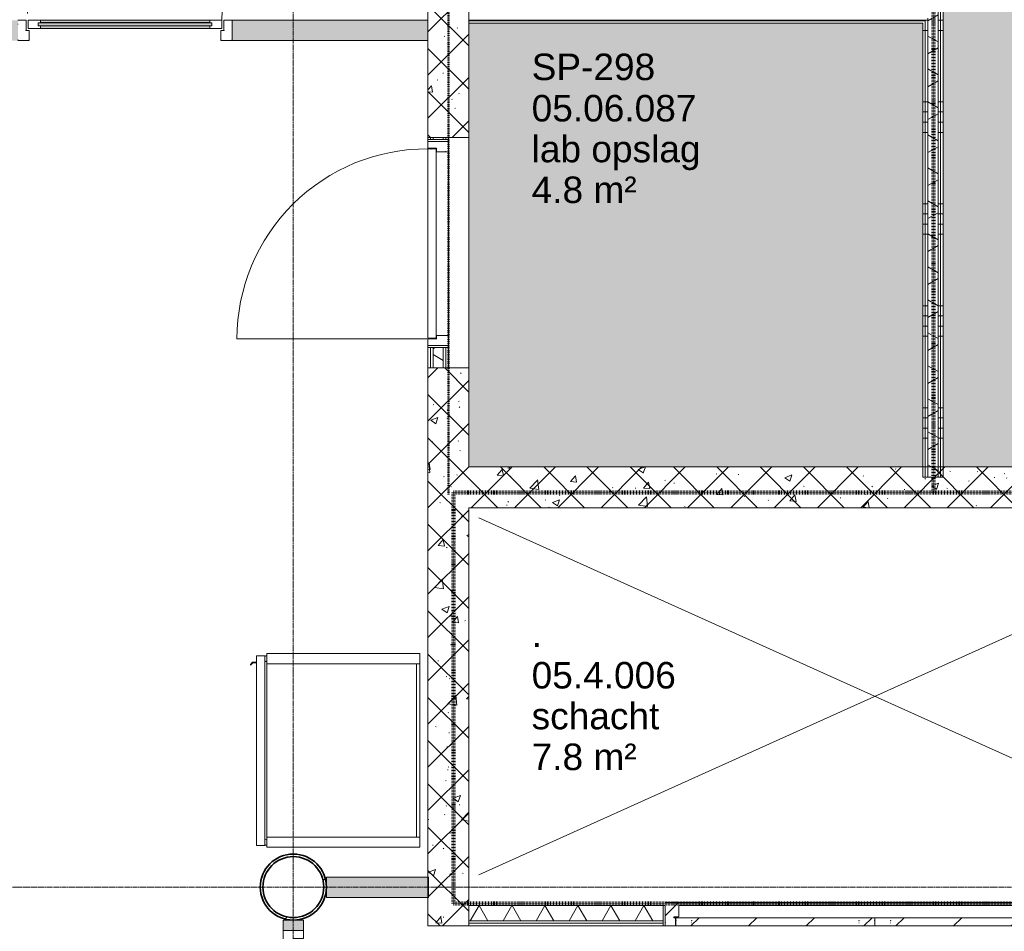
# Model space of a CAD drawing. Header units: millimetres. Extents: x -281 to 121694, y -16481 to 65128.
# Tile 48 of 256: x 15859 to 20685, y 15783 to 20253. Entities that reach past the tile are written whole.
import ezdxf

# ---------------------------------------------------------------- set-up
doc = ezdxf.new("R2010")
doc.units = ezdxf.units.MM
for name, pattern in [('ARC FS 060 minutes', [7.2, 2.4, -1.6, 0, -1.6, 0, -1.6]), ('Grid Line', [12, 6, -2, 2, -2]), ('NLRS_Dash-1mm_Space-1mm_cpz', [2, 1, -1])]:
    doc.linetypes.add(name, pattern=pattern)
for name, color, linetype, lineweight in [('A--A23__Vloeren', 8, 'Continuous', 5), ('A--A2__Ruwbouw', 8, 'Continuous', 5), ('A--L$01A__Algemeen', 7, 'Continuous', 5), ('A--L$07A__Stramien', 1, 'Continuous', 5), ('A--L21__Buitenwanden', 3, 'Continuous', 5), ('A--L22__Binnenwanden', 2, 'Continuous', 5), ('A--L23__Vloeren', 3, 'Continuous', 5), ('A--L28__Hoofddraagconstructies', 3, 'Continuous', 5), ('A--L3__Afbouw', 2, 'Continuous', 5), ('A--L8__LosseInventaris', 1, 'Continuous', 5), ('A--LD21__DetailPenFijnHidden', 1, 'Continuous', 5), ('A--LD30__DetailPenMiddel', 3, 'Continuous', 5), ('A--TR9__AlgVoorz', 1, 'Continuous', 5)]:
    doc.layers.add(name, color=color, linetype=linetype, lineweight=lineweight)
doc.styles.add('Arial_2', font='arial.ttf', dxfattribs={"height": 130})
pattern_1 = [(45, (0, 0), (-106.066, 106.066), []), (135, (0, 0), (-106.066, -106.066), []), (50, (0, 0), (358.6306, -31.376), [37.5, -412.5]), (355, (0, 0), (-69.376, 376.0957), [30, -330]), (100.451, (29.9, -2.6), (289.2568, 344.7173), [31.87, -350.571]), (46.184, (0, 100), (533.62, -82.7615), [56.25, -618.75]), (96.636, (44.47, 93.1), (467.328, 487.062), [47.805, -525.856]), (351.184, (0, 100), (467.333, 487.058), [45, -495]), (21, (50, 75), (298.454, -201.3095), [37.5, -412.5]), (326, (50, 75), (121.657, 362.575), [30, -330]), (71.451, (74.87, 58.22), (420.112, 161.262), [31.87, -350.571]), (37.5, (0, 0), (6.07993, 166.44693), [3.353, -322.647, 3.353, -331.647, -331.25]), (37.5, (0, 0), (6.07993, 166.44693), [-661, 3.353, -327.897]), (7.5, (0, 0), (131.5348, 197.2059), [3.353, -187.647, 3.353, -315.147, -126.25]), (7.5, (0, 0), (131.5348, 197.2059), [-509.5, 3.353, -122.897]), (327.5, (-111.5, 0), (266.9112, -11.27744), [3.353, -121.647, 3.353, -386.647, -517.5]), (327.5, (-111.5, 0), (266.9112, -11.27744), [-515, 3.353, -514.147]), (317.5, (-161.5, 0), (291.593, 50.0525), [3.353, -159.147, 3.353, -255.647, -367.5]), (317.5, (-161.5, 0), (291.593, 50.0525), [-421.5, 3.353, -364.147]), (317.5, (-161.5, 0), (291.593, 50.0525), [3.353, -159.147, 3.353, -255.647, -367.5]), (317.5, (-161.5, 0), (291.593, 50.0525), [-421.5, 3.353, -364.147])]
pattern_2 = [(0, (0, 200), (0, 500), []), (0, (0, 250), (0, 500), []), (0, (0, 300), (0, 500), []), (0, (0, 350), (0, 500), [])]

# ---------------------------------------------------------------- blocks, each defined once
blk = doc.blocks.new('28_SCO_TLB_column steel circular hollow section - Ø323_9x12_5-V66-L_80_ 16')
at = {"layer": 'A--L28__Hoofddraagconstructies', "lineweight": 13}
h = blk.add_hatch(dxfattribs=at)
h.set_pattern_fill('FP_79', color=256, style=0, pattern_type=2)
h.set_pattern_definition([(45, (-17200, -16000), (-251.447, 251.447), []), (45, (-17200, -15619), (-251.447, 251.447), [])])
h.paths.add_polyline_path([(0, -161.9), (41.9, -156.4), (81, -140.3), (114.5, -114.5), (140.3, -81), (156.4, -41.9), (162, 0), (156.4, 41.9), (140.3, 81), (114.5, 114.5), (81, 140.3), (41.9, 156.4), (0, 162), (-41.9, 156.4), (-81, 140.3), (-114.5, 114.5), (-140.3, 81), (-156.4, 41.9), (-161.9, 0), (-156.4, -41.9), (-140.3, -81), (-114.5, -114.5), (-81, -140.3), (-41.9, -156.4), (-7.8, -160.9)])
h.paths.add_polyline_path([(-21.3, -147.9), (-62.1, -135.9), (-97.9, -112.9), (-125.7, -80.8), (-143.4, -42.1), (-149.4, 0), (-143.4, 42.1), (-125.7, 80.8), (-97.9, 112.9), (-62.1, 135.9), (-21.3, 147.9), (21.3, 147.9), (62.1, 135.9), (97.9, 112.9), (125.7, 80.8), (143.4, 42.1), (149.5, 0), (143.4, -42.1), (125.7, -80.8), (97.9, -112.9), (62.1, -135.9), (21.3, -147.9), (-7.8, -147.9)])
at = {"layer": 'A--L28__Hoofddraagconstructies', "color": 250, "lineweight": 35}
for radius, start, end in [(162, 360, 180), (149.4, 0, 180), (162, 180, 360), (149.4, 180, 0)]:
    blk.add_arc((0, 0), radius, start, end, dxfattribs=at)
blk = doc.blocks.new('32_DO_WB_IN_opening_square_releasing_00 - 1130x2300-2782582-L_80_ 16')
at = {"layer": 'A--L3__Afbouw', "color": 90, "lineweight": 13}
for p, q in [((-463.2, 0), (-473.2, 0)), ((25.8, 0), (-413.2, 0)), ((486.8, 0), (-42.2, 0)), ((546.8, 0), (536.8, 0))]:
    blk.add_line(p, q, dxfattribs=at)
blk = doc.blocks.new('TBR-B-BWK-C-NIE-ARC-R25_rvt-1-L_80_ 16')
at = {"layer": 'A--A2__Ruwbouw', "lineweight": 13}
h = blk.add_hatch(dxfattribs=at)
h.set_pattern_fill('FP_101', color=254, style=0, pattern_type=2)
h.set_pattern_definition(pattern_1)
h.paths.add_polyline_path([(18060, 15810), (18060, 18545), (17860, 18545), (17860, 15810), (17938.9, 15810)])
h.paths.add_polyline_path([(17860, 19675), (18060, 19675.4), (18060, 22125), (17860, 22125), (17860, 19675.4)])
h = blk.add_hatch(dxfattribs=at)
h.set_pattern_fill('FP_101', color=254, style=0, pattern_type=2)
h.set_pattern_definition(pattern_1)
h.paths.add_polyline_path([(18685.5, 17860), (22040, 17860), (22040, 18060), (18060, 18060), (18060, 17860), (18312.2, 17860)])
at = {"layer": 'A--L22__Binnenwanden', "color": 90, "lineweight": 13}
for p, q in [((17860, 22125), (17860, 19675)), ((18060, 19675), (18060, 21925)), ((17860, 19675), (18060, 19675)), ((17860, 19655), (17860, 19665)), ((18060, 19675), (18060, 18545)), ((17860, 19619.5), (17860, 19622)), ((17860, 18688), (17860, 18690.5)), ((17860, 18645), (17860, 18655)), ((18060, 18545), (17860, 18545)), ((17860, 18545), (17860, 15810)), ((18060, 18060), (18060, 18545)), ((22040, 18060), (18060, 18060)), ((18060, 15810), (18060, 17860)), ((18060, 17860), (22040, 17860)), ((17860, 15810), (18060, 15810))]:
    blk.add_line(p, q, dxfattribs=at)
at = {"layer": 'A--L28__Hoofddraagconstructies', "color": 90, "lineweight": 13}
blk.add_blockref('28_SCO_TLB_column steel circular hollow section - Ø323_9x12_5-V66-L_80_ 16', (17200, 16000), dxfattribs=at)
at = {"layer": 'A--L3__Afbouw', "color": 90, "lineweight": 13, "rotation": 90.00000000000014}
blk.add_blockref('32_DO_WB_IN_opening_square_releasing_00 - 1130x2300-2782582-L_80_ 16', (17960, 19118.2), dxfattribs=at)
blk = doc.blocks.new('65_GM_LIB_fire separation vertical_gen_arc - 060 minutes-2424641-L_80_ 16')
at = {"layer": 'A--L$01A__Algemeen', "linetype": 'ARC FS 060 minutes', "lineweight": 100}
blk.add_line((0, 0), (4213.5, 0), dxfattribs=at)
blk = doc.blocks.new('65_GM_LIB_fire separation vertical_gen_arc - 060 minutes-2385590-L_80_ 16')
at = {"layer": 'A--L$01A__Algemeen', "linetype": 'ARC FS 060 minutes', "lineweight": 100}
blk.add_line((0, 0), (2015.9, 0), dxfattribs=at)
blk = doc.blocks.new('65_GM_LIB_fire separation vertical_gen_arc - 060 minutes-2424722-L_80_ 16')
at = {"layer": 'A--L$01A__Algemeen', "linetype": 'ARC FS 060 minutes', "lineweight": 100}
blk.add_line((0, 0), (4124.1, 0), dxfattribs=at)
blk = doc.blocks.new('TBR-B-INS-BR-ARC-R25_rvt-1-L_80_ 16')
at = {"layer": 'A--L$01A__Algemeen', "color": 124, "lineweight": 9}
for name, p, rotation in [('65_GM_LIB_fire separation vertical_gen_arc - 060 minutes-2424722-L_80_ 16', (20338.5, 17935), 89.9999999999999), ('65_GM_LIB_fire separation vertical_gen_arc - 060 minutes-2385590-L_80_ 16', (17985, 15919.1), 89.9999999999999), ('65_GM_LIB_fire separation vertical_gen_arc - 060 minutes-2424641-L_80_ 16', (22198.5, 17935), 180), ('65_GM_LIB_fire separation vertical_gen_arc - 060 minutes-2424641-L_80_ 16', (22198.5, 15919.1), 180)]:
    blk.add_blockref(name, p, dxfattribs=dict(at, rotation=rotation))
blk = doc.blocks.new('NLRS_30_DO_WB_deur dubbel draai-SH_gen_cpz1 - 32_31_10_deur dubbel gesloten_bxh_2055x2500 schacht-62867141-L_80_ 16')
at = {"layer": 'A--LD21__DetailPenFijnHidden'}
blk.add_hatch(color=256, dxfattribs=at).paths.add_polyline_path([(244.4, -50), (-960.5, -50), (-960.5, -64), (960.5, -64), (960.5, -50), (617.8, -50)])
blk.add_line((960.5, -64), (-960.5, -64), dxfattribs=at)
blk = doc.blocks.new('NLRS_30_DO_WB_deur dubbel draai-SH_gen_cpz1 - 32_31_10_deur dubbel gesloten_bxh_2055x2500 schacht-V115-L_80_ 16')
at = {"layer": 'A--L3__Afbouw'}
h = blk.add_hatch(dxfattribs=at)
h.set_pattern_fill('FP_171', color=256, style=0, pattern_type=2)
h.set_pattern_definition([(225, (20050, 15860), (141.4214, -141.4214), [])])
h.paths.add_polyline_path([(-977.5, 50), (-1027.5, 50), (-1027.5, -64), (-960.5, -64), (-961.5, 5), (-985.5, 5), (-985.5, 10), (-977.5, 10.8)])
h.paths.add_polyline_path([(977.5, 50), (978.5, 10), (985.5, 10), (985.5, 5), (960.5, 4.2), (960.5, -64), (1027.5, -64), (1027.5, 50), (991.1, 50)])
for p, q in [((-977.5, 50), (-1027.5, 50)), ((-1027.5, 50), (-1027.5, 32.8)), ((-977.5, 10.8), (-977.5, 50)), ((1027.5, 50), (977.5, 50)), ((977.5, 50), (977.5, 10.8)), ((1027.5, 32.8), (1027.5, 50)), ((-1027.5, 32.8), (-1026.5, 32.8)), ((-1026.5, 32), (-1027.5, 32)), ((-1027.5, 32), (-1027.5, -46)), ((-1026.5, 32.8), (-1026.5, 32)), ((-985.5, 5), (-985.5, 10)), ((-985.5, 10), (-978.5, 10)), ((-961.5, 5), (-985.5, 5)), ((-978.5, 10), (-978.5, 10.8)), ((-978.5, 10.8), (-977.5, 10.8)), ((-961.5, 4.2), (-961.5, 5)), ((-960.5, 4.2), (-961.5, 4.2)), ((-960.5, -64), (-960.5, 4.2)), ((960.5, 4.2), (960.5, -64)), ((961.5, 4.2), (960.5, 4.2)), ((985.5, 5), (961.5, 5)), ((961.5, 5), (961.5, 4.2)), ((977.5, 10.8), (978.5, 10.8)), ((978.5, 10.8), (978.5, 10)), ((978.5, 10), (985.5, 10)), ((985.5, 10), (985.5, 5)), ((1026.5, 32), (1026.5, 32.8)), ((1026.5, 32.8), (1027.5, 32.8)), ((1027.5, 32), (1026.5, 32)), ((1027.5, -46), (1027.5, 32)), ((-1027.5, -46), (-1026.5, -46)), ((-1026.5, -46.8), (-1027.5, -46.8)), ((-1027.5, -46.8), (-1027.5, -64)), ((-1026.5, -46), (-1026.5, -46.8)), ((1026.5, -46.8), (1026.5, -46)), ((1026.5, -46), (1027.5, -46)), ((1027.5, -46.8), (1026.5, -46.8)), ((1027.5, -64), (1027.5, -46.8)), ((-1027.5, -64), (-960.5, -64)), ((960.5, -64), (1027.5, -64))]:
    blk.add_line(p, q, dxfattribs=at)
blk = doc.blocks.new('NLRS_30_DO_UN_paneel dicht dubbel dash-SH_gen_cpz - 32_31_paneel_gen-10502054-L_80_ 16')
at = {"layer": 'A--L3__Afbouw'}
h = blk.add_hatch(dxfattribs=at)
h.set_pattern_fill('FP_172', color=256, style=0, pattern_type=2)
h.set_pattern_definition([(225, (20537.5, 15830), (141.4214, -141.4214), [])])
h.paths.add_polyline_path([(-487.5, 20), (-487.5, -20), (487.5, -20), (487.5, 20), (-388.1, 20)])
for p, q in [((487.5, 20), (-487.5, 20)), ((-487.5, 20), (-487.5, 5.8)), ((-487.5, 5.8), (-486.5, 5.8)), ((-486.5, 5), (-487.5, 5)), ((-487.5, 5), (-487.5, -5)), ((-486.5, 5.8), (-486.5, 5)), ((-410.5, 5), (-410.5, 5.8)), ((-410.5, 5.8), (-409.5, 5.8)), ((-409.5, 5), (-410.5, 5)), ((-409.5, 5.8), (-409.5, 5)), ((409.5, 5), (409.5, 5.8)), ((409.5, 5.8), (410.5, 5.8)), ((410.5, 5), (409.5, 5)), ((410.5, 5.8), (410.5, 5)), ((486.5, 5), (486.5, 5.8)), ((486.5, 5.8), (487.5, 5.8)), ((487.5, 5), (486.5, 5)), ((487.5, 5.8), (487.5, 20)), ((487.5, -5), (487.5, 5)), ((-487.5, -5), (-486.5, -5)), ((-486.5, -5.8), (-487.5, -5.8)), ((-487.5, -5.8), (-487.5, -20)), ((-487.5, -20), (487.5, -20)), ((-486.5, -5), (-486.5, -5.8)), ((-410.5, -5.8), (-410.5, -5)), ((-410.5, -5), (-409.5, -5)), ((-409.5, -5.8), (-410.5, -5.8)), ((-409.5, -5), (-409.5, -5.8)), ((409.5, -5.8), (409.5, -5)), ((409.5, -5), (410.5, -5)), ((410.5, -5.8), (409.5, -5.8)), ((410.5, -5), (410.5, -5.8)), ((486.5, -5.8), (486.5, -5)), ((486.5, -5), (487.5, -5)), ((487.5, -5.8), (486.5, -5.8)), ((487.5, -20), (487.5, -5.8))]:
    blk.add_line(p, q, dxfattribs=at)
blk = doc.blocks.new('NLRS_30_DO_UN_paneel dicht dubbel dash-SH_gen_cpz - 32_31_paneel_gen-10502056-L_80_ 16')
at = {"layer": 'A--L3__Afbouw'}
h = blk.add_hatch(dxfattribs=at)
h.set_pattern_fill('FP_173', color=256, style=0, pattern_type=2)
h.set_pattern_definition([(45, (-19562.5, -15830), (-141.4214, 141.4214), [])])
h.paths.add_polyline_path([(243.1, -20), (487.5, -20), (487.5, 20), (-487.5, 20), (-487.5, -20), (-130.3, -20)])
for p, q in [((-487.5, 20), (487.5, 20)), ((-487.5, 5.8), (-487.5, 20)), ((-486.5, 5.8), (-487.5, 5.8)), ((-487.5, 5), (-486.5, 5)), ((-487.5, -5), (-487.5, 5)), ((-486.5, 5), (-486.5, 5.8)), ((-409.5, 5.8), (-410.5, 5.8)), ((-410.5, 5.8), (-410.5, 5)), ((-410.5, 5), (-409.5, 5)), ((-409.5, 5), (-409.5, 5.8)), ((409.5, 5.8), (409.5, 5)), ((410.5, 5.8), (409.5, 5.8)), ((409.5, 5), (410.5, 5)), ((410.5, 5), (410.5, 5.8)), ((486.5, 5.8), (486.5, 5)), ((487.5, 5.8), (486.5, 5.8)), ((486.5, 5), (487.5, 5)), ((487.5, 20), (487.5, 5.8)), ((487.5, 5), (487.5, -5)), ((-486.5, -5), (-487.5, -5)), ((-487.5, -5.8), (-486.5, -5.8)), ((-487.5, -20), (-487.5, -5.8)), ((487.5, -20), (-487.5, -20)), ((-486.5, -5.8), (-486.5, -5)), ((-409.5, -5), (-410.5, -5)), ((-410.5, -5), (-410.5, -5.8)), ((-410.5, -5.8), (-409.5, -5.8)), ((-409.5, -5.8), (-409.5, -5)), ((409.5, -5), (409.5, -5.8)), ((410.5, -5), (409.5, -5)), ((409.5, -5.8), (410.5, -5.8)), ((410.5, -5.8), (410.5, -5)), ((486.5, -5), (486.5, -5.8)), ((487.5, -5), (486.5, -5)), ((486.5, -5.8), (487.5, -5.8)), ((487.5, -5.8), (487.5, -20))]:
    blk.add_line(p, q, dxfattribs=at)
blk = doc.blocks.new('NLRS_30_DO_WB_deur dubbel draai-SH_gen_cpz1 - 32_31_13_deur dubbel invulling glas_gen_aluminium_1500x2800_systeemwand-62867148-L_80_ 16')
at = {"layer": 'A--L3__Afbouw'}
for p, q in [((-750, 50), (-695, 50)), ((-695, 50), (-695, 47.3)), ((695, 50), (750, 50)), ((695, 47.3), (695, 50)), ((-749, 47.3), (-750, 47.3)), ((-750, 46.5), (-749, 46.5)), ((-749, 46.5), (-749, 47.3)), ((-696, 47.3), (-696, 46.5)), ((-695, 47.3), (-696, 47.3)), ((-696, 46.5), (-695, 46.5)), ((-695, 46.5), (-695, 0)), ((696, 47.3), (695, 47.3)), ((695, 46.5), (696, 46.5)), ((695, 0), (695, 46.5)), ((696, 46.5), (696, 47.3)), ((749, 47.3), (749, 46.5)), ((750, 47.3), (749, 47.3)), ((749, 46.5), (750, 46.5)), ((-749, -30), (-750, -30)), ((-750, -30.8), (-749, -30.8)), ((-749, -30.8), (-749, -30)), ((-711, 0), (-711, -0.8)), ((-695, 0), (-711, 0)), ((-711, -0.8), (-710, -0.8)), ((-710, -0.8), (-710, -50)), ((711, 0), (695, 0)), ((710, -0.8), (711, -0.8)), ((710, -50), (710, -0.8)), ((711, -0.8), (711, 0)), ((749, -30), (749, -30.8)), ((750, -30), (749, -30)), ((749, -30.8), (750, -30.8)), ((-710, -50), (-750, -50)), ((750, -50), (710, -50))]:
    blk.add_line(p, q, dxfattribs=at)
blk = doc.blocks.new('NLRS_30_DO_WB_deur enkel draai-SH_gen_cpz1 - 32_31_14_deur enkel glas_gen_aluminium_1050x2800_systeemwand-51067059-L_80_ 16')
at = {"layer": 'A--L3__Afbouw'}
for p, q in [((-485, 50), (-525, 50)), ((-485, 0.8), (-485, 50)), ((525, 50), (485, 50)), ((485, 50), (485, 0.8)), ((-525, 30.8), (-524, 30.8)), ((-524, 30), (-525, 30)), ((-524, 30.8), (-524, 30)), ((-486, 0), (-486, 0.8)), ((-486, 0.8), (-485, 0.8)), ((-470, 0), (-486, 0)), ((-470, -46.5), (-470, 0)), ((470, 0), (470, -46.5)), ((486, 0), (470, 0)), ((485, 0.8), (486, 0.8)), ((486, 0.8), (486, 0)), ((524, 30), (524, 30.8)), ((524, 30.8), (525, 30.8)), ((525, 30), (524, 30)), ((-525, -46.5), (-524, -46.5)), ((-524, -47.3), (-525, -47.3)), ((-524, -46.5), (-524, -47.3)), ((-471, -47.3), (-471, -46.5)), ((-471, -46.5), (-470, -46.5)), ((-470, -47.3), (-471, -47.3)), ((-470, -50), (-470, -47.3)), ((470, -46.5), (471, -46.5)), ((471, -47.3), (470, -47.3)), ((470, -47.3), (470, -50)), ((471, -46.5), (471, -47.3)), ((524, -47.3), (524, -46.5)), ((524, -46.5), (525, -46.5)), ((525, -47.3), (524, -47.3)), ((-525, -50), (-470, -50)), ((470, -50), (525, -50))]:
    blk.add_line(p, q, dxfattribs=at)
blk = doc.blocks.new('NLRS_30_DO_UN_paneel-SH_gen_cpz - 32_30_paneel_gen-62735369-L_80_ 16')
at = {"layer": 'A--L3__Afbouw'}
for points in [[(-425, -7.5), (425, -7.5), (425, 7.5), (-425, 7.5), (-425, 4.2)], [(415, 8.3), (415, 20), (-415, 20), (-415, 8.3), (70.5, 8.3)], [(415, -20), (415, -8.3), (-415, -8.3), (-415, -20), (70.5, -20)]]:
    blk.add_hatch(color=256, dxfattribs=at).paths.add_polyline_path(points)
for p, q in [((-475, 20), (-475, 17.3)), ((-415, 20), (-475, 20)), ((-475, 20), (-475, 17.3)), ((-475, 17.3), (-474, 17.3)), ((-474, 17.3), (-475, 17.3)), ((-474, 16.5), (-475, 16.5)), ((-475, 16.5), (-475, -12.5)), ((-474, 17.3), (-474, 16.5)), ((425, 7.5), (-425, 7.5)), ((-425, 7.5), (-425, -7.5)), ((-425, -7.5), (-425, 7.5)), ((-425, 7.5), (-416, 7.5)), ((-416, 7.5), (-416, 8.3)), ((-416, 8.3), (-415, 8.3)), ((-415, 8.3), (-415, 20)), ((-415, 20), (415, 20)), ((415, 8.3), (-415, 8.3)), ((475, 20), (415, 20)), ((415, 20), (415, 8.3)), ((415, 8.3), (416, 8.3)), ((416, 8.3), (416, 7.5)), ((416, 7.5), (425, 7.5)), ((425, -7.5), (425, 7.5)), ((425, 7.5), (425, -7.5)), ((474, 16.5), (474, 17.3)), ((474, 17.3), (475, 17.3)), ((475, 17.3), (474, 17.3)), ((475, 16.5), (474, 16.5)), ((475, 17.3), (475, 20)), ((475, 20), (475, 17.3)), ((475, -12.5), (475, 16.5)), ((-475, -12.5), (-474, -12.5)), ((-474, -13.3), (-475, -13.3)), ((-475, -13.3), (-475, -20)), ((-475, -20), (-415, -20)), ((-474, -12.5), (-474, -13.3)), ((-425, -7.5), (425, -7.5)), ((-416, -7.5), (-425, -7.5)), ((-416, -8.3), (-416, -7.5)), ((-415, -8.3), (-416, -8.3)), ((-415, -20), (-415, -8.3)), ((-415, -8.3), (415, -8.3)), ((415, -20), (-415, -20)), ((416, -8.3), (415, -8.3)), ((415, -8.3), (415, -20)), ((415, -20), (475, -20)), ((425, -7.5), (416, -7.5)), ((416, -7.5), (416, -8.3)), ((474, -13.3), (474, -12.5)), ((474, -12.5), (475, -12.5)), ((475, -13.3), (474, -13.3)), ((475, -20), (475, -13.3))]:
    blk.add_line(p, q, dxfattribs=at)
blk = doc.blocks.new('NLRS_30_DO_UN_clearance zone-SH_gen_cpz - NLRS_30_DO_UN_clearance zone-SH_gen_cpz-62715436-L_80_ 16')
at = {"layer": 'A--L3__Afbouw'}
blk.add_line((-477.5, 1006.6), (-477.5, 53.5), dxfattribs=at)
blk.add_arc((-477.5, 53.5), 953.1, 357.9857, 90, dxfattribs=at)
blk = doc.blocks.new('NLRS_30_DO_WB_deur enkel draai-SH_gen_cpz1 - 32_31_05_deur enkel gesloten_gen_plaatstaal_1000x2575-51066786-L_80_ 16')
at = {"layer": 'A--L3__Afbouw'}
for p, q in [((-467, 50), (-500, 50)), ((-500, 50), (-500, 32.8)), ((-467, 8.8), (-467, 50)), ((500, 50), (467, 50)), ((467, 50), (467, 8.8)), ((500, 32.8), (500, 50)), ((-500, 32.8), (-499, 32.8)), ((-499, 32), (-500, 32)), ((-500, 32), (-500, -32)), ((-499, 32.8), (-499, 32)), ((-468, 8), (-468, 8.8)), ((-468, 8.8), (-467, 8.8)), ((-450, 8), (-468, 8)), ((-450, -35), (-450, 8)), ((450, 8), (450, -35)), ((468, 8), (450, 8)), ((467, 8.8), (468, 8.8)), ((468, 8.8), (468, 8)), ((499, 32), (499, 32.8)), ((499, 32.8), (500, 32.8)), ((500, 32), (499, 32)), ((500, -32), (500, 32)), ((-500, -32), (-499, -32)), ((-499, -32.8), (-500, -32.8)), ((-500, -32.8), (-500, -50)), ((-499, -32), (-499, -32.8)), ((-451, -35.8), (-451, -35)), ((-451, -35), (-450, -35)), ((-450, -35.8), (-451, -35.8)), ((-450, -50), (-450, -35.8)), ((450, -35), (451, -35)), ((451, -35.8), (450, -35.8)), ((450, -35.8), (450, -50)), ((451, -35), (451, -35.8)), ((499, -32.8), (499, -32)), ((499, -32), (500, -32)), ((500, -32.8), (499, -32.8)), ((500, -50), (500, -32.8)), ((-500, -50), (-450, -50)), ((450, -50), (500, -50))]:
    blk.add_line(p, q, dxfattribs=at)
blk = doc.blocks.new('NLRS_30_DO_UN_paneel dicht-SH_gen_cpz - 32_30_paneel_gen-48959425-L_80_ 16')
at = {"layer": 'A--L3__Afbouw'}
for p, q in [((464.5, 20), (-464.5, 20)), ((-464.5, 20), (-464.5, 5.8)), ((-464.5, 5.8), (-463.5, 5.8)), ((-463.5, 5), (-464.5, 5)), ((-464.5, 5), (-464.5, -5)), ((-463.5, 5.8), (-463.5, 5)), ((463.5, 5), (463.5, 5.8)), ((463.5, 5.8), (464.5, 5.8)), ((464.5, 5), (463.5, 5)), ((464.5, 5.8), (464.5, 20)), ((464.5, -5), (464.5, 5)), ((-464.5, -5), (-463.5, -5)), ((-463.5, -5.8), (-464.5, -5.8)), ((-464.5, -5.8), (-464.5, -20)), ((-464.5, -20), (464.5, -20)), ((-463.5, -5), (-463.5, -5.8)), ((463.5, -5.8), (463.5, -5)), ((463.5, -5), (464.5, -5)), ((464.5, -5.8), (463.5, -5.8)), ((464.5, -20), (464.5, -5.8))]:
    blk.add_line(p, q, dxfattribs=at)
blk = doc.blocks.new('NLRS_30_DO_UN_clearance zone-SH_gen_cpz - NLRS_30_DO_UN_clearance zone-SH_gen_cpz-53700887-L_80_ 16')
at = {"layer": 'A--L3__Afbouw'}
blk.add_line((-467, 956.5), (-467, 25), dxfattribs=at)
blk.add_arc((-467, 25), 931.5, 359.6925, 90, dxfattribs=at)
blk = doc.blocks.new('NLRS_82_SE_UN_koelkast_vriezer_incubator_gen_kad - incubator dxbxh 800x950x1500-53328664-L_80_ 16')
at = {"layer": 'A--L8__LosseInventaris'}
for p, q in [((-380.3, 79), (-430.3, 79)), ((-430.3, 79), (-430.3, -671)), ((-380.3, 79), (469.7, 79)), ((-380.3, 63), (-380.3, 79)), ((-380.3, -671), (-380.3, 79)), ((469.7, 63), (-380.3, 63)), ((-380.3, 63), (469.7, 63)), ((-380.3, -671), (-380.3, 63)), ((469.7, 79), (469.7, 63)), ((519.7, 79), (469.7, 79)), ((469.7, 79), (469.7, -671)), ((469.7, -671), (469.7, 63)), ((519.7, -671), (519.7, 79)), ((-430.3, -671), (-380.3, -671)), ((469.7, -671), (-380.3, -671)), ((469.7, -671), (519.7, -671)), ((-418.8, -681), (511.2, -681)), ((-418.8, -720), (-418.8, -681)), ((-417.8, -721), (510.2, -721)), ((-387.8, -721), (-387.8, -738.7)), ((-385.3, -737.5), (-385.3, -721)), ((511.2, -720), (511.2, -681)), ((-386, -742.5), (-376.3, -750.6)), ((-374.5, -748.9), (-383.5, -741.3))]:
    blk.add_line(p, q, dxfattribs=at)
for centre, radius, start, end in [((-405.3, -671), 15, 180, 222.0711), ((-405.3, -671), 15, 317.9289, 360), ((494.7, -671), 15, 180, 222.0711), ((494.7, -671), 15, 317.9289, 360), ((-382.8, -738.7), 5, 180, 230), ((-380.3, -737.5), 5, 180, 230), ((-375.3, -749.8), 1.26, 220, 50)]:
    blk.add_arc(centre, radius, start, end, dxfattribs=at)
for points, knots in [([(-417.8, -721), (-417.9, -721), (-418, -721), (-418.2, -720.9), (-418.3, -720.9), (-418.4, -720.8), (-418.5, -720.7), (-418.7, -720.5), (-418.8, -720.3), (-418.8, -720.1), (-418.8, -720)], [0, 0, 0, 0, 0.166667, 0.25, 0.333333, 0.416667, 0.5, 0.666667, 0.833333, 1, 1, 1, 1]), ([(511.2, -720), (511.2, -720.1), (511.2, -720.3), (511.1, -720.5), (510.9, -720.7), (510.8, -720.8), (510.7, -720.9), (510.6, -720.9), (510.4, -721), (510.3, -721), (510.2, -721)], [-1, -1, -1, -1, -0.833333, -0.666667, -0.5, -0.416667, -0.333333, -0.25, -0.166667, 0, 0, 0, 0])]:
    blk.add_open_spline(points, degree=3, knots=knots, dxfattribs=at)

msp = doc.modelspace()

# ---------------------------------------------------------------- hatches: boundary and pattern name
at = {"layer": 'A--A23__Vloeren'}
for points in [[(22040, 18060), (22040, 21925), (20385, 21925), (20385, 18060), (21672.3, 18060)], [(18060, 18060), (20285, 18060), (20285, 20235), (18060, 20235), (18060, 18190.5)], [(18060, 18060), (20285, 18060), (20285, 20235), (18060, 20235), (18060, 18190.5)]]:
    msp.add_hatch(color=10, dxfattribs=at).paths.add_polyline_path(points)
at = {"layer": 'A--A2__Ruwbouw'}
h = msp.add_hatch(dxfattribs=at)
h.set_pattern_fill('FP_4', color=256, style=0, pattern_type=2)
h.set_pattern_definition(pattern_2)
h.paths.add_polyline_path([(20285, 18010), (20297.5, 18010), (20297.5, 20247.5), (20285, 20247.5), (20285, 19463.3)])
h.paths.add_polyline_path([(20297.5, 20322.5), (20297.5, 21925), (20285, 21925), (20285, 20322.5)])
h = msp.add_hatch(dxfattribs=at)
h.set_pattern_fill('FP_4', color=256, style=0, pattern_type=2)
h.set_pattern_definition(pattern_2)
h.paths.add_polyline_path([(20297.5, 18010), (20310, 18010), (20310, 20260), (20297.5, 20260), (20297.5, 19463.3)])
h.paths.add_polyline_path([(20310, 20310), (20310, 21925), (20297.5, 21925), (20297.5, 20310)])
h = msp.add_hatch(dxfattribs=at)
h.set_pattern_fill('FP_183', color=256, angle=60, style=0, pattern_type=2)
h.set_pattern_definition([(150, (20385, 19967.5), (-70, -121.244), []), (210, (20385, 19967.5), (70, -121.244), [])])
h.paths.add_polyline_path([(20310, 18010), (20360, 18010), (20360, 21925), (20310, 21925), (20310, 19463.3)])
h = msp.add_hatch(dxfattribs=at)
h.set_pattern_fill('FP_4', color=256, style=0, pattern_type=2)
h.set_pattern_definition(pattern_2)
h.paths.add_polyline_path([(20372.5, 18010), (20372.5, 21925), (20360, 21925), (20360, 18010)])
h = msp.add_hatch(dxfattribs=at)
h.set_pattern_fill('FP_4', color=256, style=0, pattern_type=2)
h.set_pattern_definition(pattern_2)
h.paths.add_polyline_path([(20372.5, 18010), (20385, 18010), (20385, 21925), (20372.5, 21925), (20372.5, 19463.3)])
h = msp.add_hatch(color=256, dxfattribs=at)
h.paths.add_polyline_path([(17860, 20150), (17860, 20250), (16900, 20250), (16900, 20150), (17565.5, 20150)])
h.paths.add_polyline_path([(15698.8, 20150), (15850, 20150), (15850, 20250), (15450, 20250), (15450, 20150)])
h = msp.add_hatch(dxfattribs=at)
h.set_pattern_fill('FP_4', color=256, style=0, pattern_type=2)
h.set_pattern_definition(pattern_2)
h.paths.add_polyline_path([(20178.9, 20247.5), (20297.5, 20247.5), (20297.5, 20260), (18060, 20260), (18060, 20247.5), (18685.5, 20247.5)])
h = msp.add_hatch(dxfattribs=at)
h.set_pattern_fill('FP_305', color=256, angle=60, style=0, pattern_type=2)
h.set_pattern_definition([(330, (17860, 19110), (70, 121.244), []), (30, (17860, 19110), (-70, 121.244), [])])
h.paths.add_polyline_path([(17935, 18545), (17935, 18645), (17885, 18645), (17885, 18545)])
h.paths.add_polyline_path([(17885, 19665), (17935, 19665), (17935, 19675), (17885, 19675)])
msp.add_hatch(color=256, dxfattribs=at).paths.add_polyline_path([(17861.9, 15949.1), (17861.9, 16049.1), (17361.9, 16049.1), (17361.9, 15949.1), (17565.5, 15949.1)])
h = msp.add_hatch(dxfattribs=at)
h.set_pattern_fill('FP_166', color=256, angle=-300, style=0, pattern_type=2)
h.set_pattern_definition([(240, (20050, 15910), (121.244, -70), []), (300, (20050, 15910), (121.244, 70), [])])
h.paths.add_polyline_path([(22040, 15835), (22040, 15910), (21087.5, 15910), (21087.5, 15835), (21672.3, 15835)])
h.paths.add_polyline_path([(18060, 15835), (19012.5, 15835), (19012.5, 15910), (18060, 15910)])
h = msp.add_hatch(color=256, dxfattribs=at)
h.paths.add_polyline_path([(17178.7, 10161.9), (17250, 10161.9), (17250, 14288), (17150, 14288), (17150, 10161.9), (17158.1, 10161.9)])
h.paths.add_polyline_path([(17250, 15788), (17250, 15838), (17150, 15838), (17150, 15788), (17241.9, 15788)])

# ---------------------------------------------------------------- linework, layer by layer
at = {"layer": 'A--L$07A__Stramien', "linetype": 'Grid Line'}
for p, q in [((17200, 64428.4), (17200, 5044.8)), ((100373, 16000), (-281.1, 16000))]:
    msp.add_line(p, q, dxfattribs=at)
at = {"layer": 'A--L21__Buitenwanden'}
for p, q in [((20360, 18010), (20360, 21925)), ((20372.5, 18010), (20372.5, 21925)), ((20385, 18010), (20385, 21925)), ((18060, 20335), (18060, 20235)), ((17860, 20250), (16900, 20250)), ((16900, 20250), (16900, 20150)), ((17860, 20150), (17860, 20250)), ((20297.5, 20247.5), (18060, 20247.5)), ((18060, 20235), (20285, 20235)), ((20285, 20235), (20285, 18010)), ((20297.5, 18010), (20297.5, 20247.5)), ((20310, 18010), (20310, 20260)), ((16900, 20150), (17860, 20150)), ((17960, 19675), (17860, 19675)), ((17860, 19675), (17860, 19665)), ((17860, 19665), (17960, 19665)), ((17872.5, 19675), (17872.5, 19665)), ((17885, 19675), (17885, 19665)), ((17935, 19675), (17935, 19665)), ((17947.5, 19675), (17947.5, 19665)), ((17960, 19665), (17960, 19675)), ((17960, 18645), (17860, 18645)), ((17860, 18645), (17860, 18545)), ((17872.5, 18645), (17872.5, 18545)), ((17885, 18645), (17885, 18545)), ((17935, 18645), (17935, 18545)), ((17947.5, 18645), (17947.5, 18545)), ((17960, 18545), (17960, 18645)), ((17860, 18545), (17960, 18545)), ((20285, 18010), (20385, 18010)), ((17861.9, 16049.1), (17361.9, 16049.1)), ((17361.9, 16049.1), (17361.9, 15949.1)), ((17861.9, 15949.1), (17861.9, 16049.1)), ((17361.9, 15949.1), (17861.9, 15949.1)), ((19012.5, 15910), (18060, 15910)), ((18060, 15910), (18060, 15810)), ((19012.5, 15910), (19022.5, 15910)), ((19012.5, 15810), (19012.5, 15910)), ((19089.3, 15910), (21010.7, 15910)), ((17250, 15838), (17150, 15838)), ((17150, 15838), (17150, 15788)), ((17250, 15788), (17250, 15838)), ((19012.5, 15835), (18060, 15835)), ((17150, 15788), (17250, 15788)), ((19012.5, 15822.5), (18060, 15822.5)), ((18060, 15810), (19012.5, 15810))]:
    msp.add_line(p, q, dxfattribs=at)
at = {"layer": 'A--L23__Vloeren', "color": 7}
for p, q in [((17860, 19655), (17860, 19665)), ((18060, 19675), (18060, 18545)), ((17860, 19619.5), (17860, 19622)), ((17860, 18688), (17860, 18690.5)), ((17860, 18645), (17860, 18655)), ((19022.5, 15810), (19012.5, 15810)), ((19075, 15810), (19072.5, 15810))]:
    msp.add_line(p, q, dxfattribs=at)
at = {"layer": 'A--LD30__DetailPenMiddel', "linetype": 'NLRS_Dash-1mm_Space-1mm_cpz', "lineweight": 50}
msp.add_line((17960, 20386.4), (17960, 17925), dxfattribs=at)
at = {"layer": 'A--LD30__DetailPenMiddel'}
for p, q in [((18110, 16060), (21990, 17810)), ((18110, 17810), (21990, 16060))]:
    msp.add_line(p, q, dxfattribs=at)

# ---------------------------------------------------------------- block references
at = {"lineweight": 5}
for name in ['TBR-B-INS-BR-ARC-R25_rvt-1-L_80_ 16', 'TBR-B-BWK-C-NIE-ARC-R25_rvt-1-L_80_ 16']:
    msp.add_blockref(name, (0, 0), dxfattribs=at)
at = {"layer": 'A--L3__Afbouw'}
for name, p in [('NLRS_30_DO_UN_clearance zone-SH_gen_cpz - NLRS_30_DO_UN_clearance zone-SH_gen_cpz-62715436-L_80_ 16', (16375, 20230)), ('NLRS_30_DO_WB_deur enkel draai-SH_gen_cpz1 - 32_31_14_deur enkel glas_gen_aluminium_1050x2800_systeemwand-51067059-L_80_ 16', (16375, 20200)), ('NLRS_30_DO_UN_paneel-SH_gen_cpz - 32_30_paneel_gen-62735369-L_80_ 16', (16375, 20230)), ('NLRS_30_DO_UN_paneel dicht dubbel dash-SH_gen_cpz - 32_31_paneel_gen-10502056-L_80_ 16', (19562.5, 15830))]:
    msp.add_blockref(name, p, dxfattribs=at)
for name, p, rotation in [('NLRS_30_DO_WB_deur enkel draai-SH_gen_cpz1 - 32_31_05_deur enkel gesloten_gen_plaatstaal_1000x2575-51066786-L_80_ 16', (17910, 19155), 89.9999999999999), ('NLRS_30_DO_UN_clearance zone-SH_gen_cpz - NLRS_30_DO_UN_clearance zone-SH_gen_cpz-53700887-L_80_ 16', (17880, 19155), 89.9999999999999), ('NLRS_30_DO_UN_paneel dicht-SH_gen_cpz - 32_30_paneel_gen-48959425-L_80_ 16', (17880, 19155), 89.9999999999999), ('NLRS_30_DO_WB_deur dubbel draai-SH_gen_cpz1 - 32_31_10_deur dubbel gesloten_bxh_2055x2500 schacht-V115-L_80_ 16', (20050, 15860), 180), ('NLRS_30_DO_UN_paneel dicht dubbel dash-SH_gen_cpz - 32_31_paneel_gen-10502054-L_80_ 16', (20537.5, 15830), 180), ('NLRS_30_DO_WB_deur dubbel draai-SH_gen_cpz1 - 32_31_13_deur dubbel invulling glas_gen_aluminium_1500x2800_systeemwand-62867148-L_80_ 16', (17200, 15038), 90.00000000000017)]:
    msp.add_blockref(name, p, dxfattribs=dict(at, rotation=rotation))
at = {"layer": 'A--L8__LosseInventaris', "rotation": 269.9999999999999}
msp.add_blockref('NLRS_82_SE_UN_koelkast_vriezer_incubator_gen_kad - incubator dxbxh 800x950x1500-53328664-L_80_ 16', (17741, 16714.7), dxfattribs=at)
at = {"layer": 'A--LD21__DetailPenFijnHidden', "rotation": 180}
msp.add_blockref('NLRS_30_DO_WB_deur dubbel draai-SH_gen_cpz1 - 32_31_10_deur dubbel gesloten_bxh_2055x2500 schacht-62867141-L_80_ 16', (20050, 15860), dxfattribs=at)

# ---------------------------------------------------------------- texts
at = {"layer": 'A--TR9__AlgVoorz', "char_height": 130, "attachment_point": 1, "style": 'Arial_2'}
for s, insert, width in [('SP-298', (18368.1, 20086.4), 713.502), ('05.06.087', (18368.1, 19883.7), 970.042), ('lab opslag', (18368.1, 19683.7), 994.092), ('4.8 m²', (18368.1, 19483.7), 617.299), ('.', (18368.1, 17306.4), 64.135), ('05.4.006', (18368.1, 17103.7), 849.789), ('schacht', (18368.1, 16903.7), 761.603), ('7.8 m²', (18368.1, 16703.7), 617.299)]:
    msp.add_mtext(s, dxfattribs=dict(at, insert=insert, width=width))

doc.saveas('drawing.dxf')
